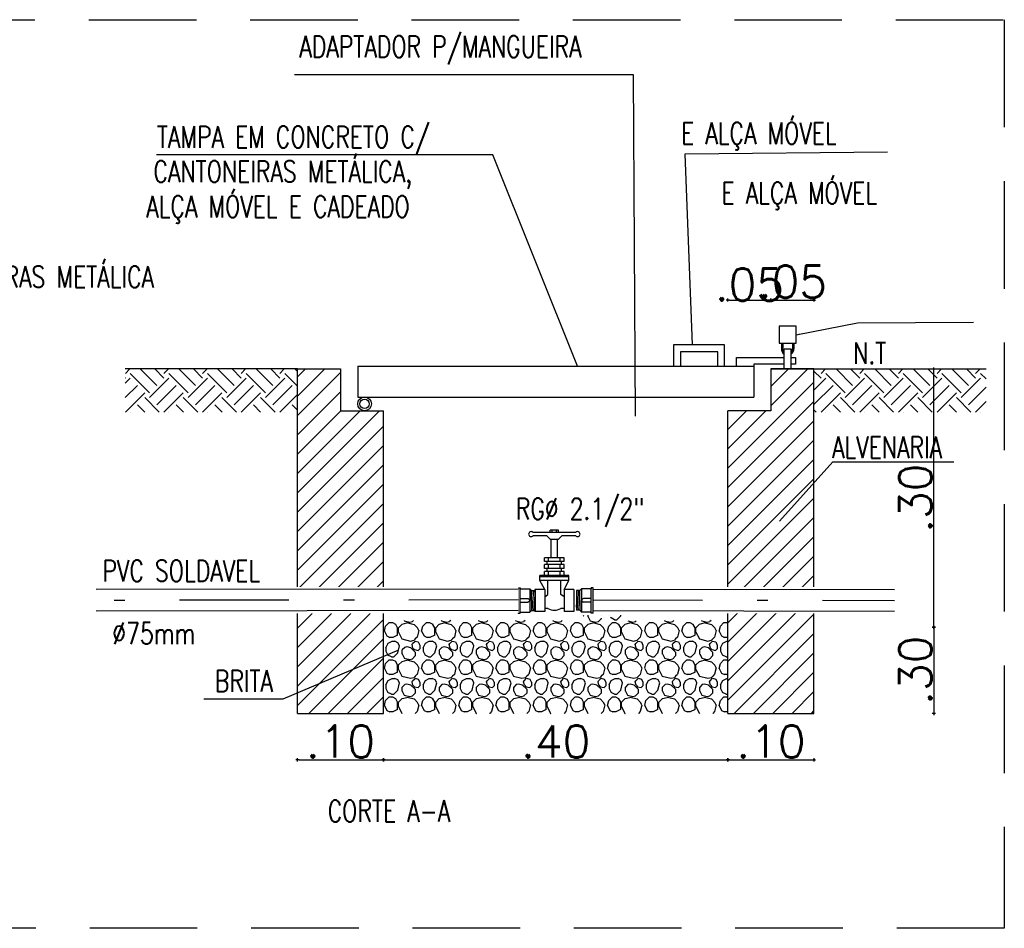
# Model space of a CAD drawing. Header units: millimetres. Extents: x -15 to 153, y -141 to 37.
# Tile 4 of 98: x 4 to 13, y -127 to -119. Entities that reach past the tile are written whole.
import ezdxf
from ezdxf.enums import TextEntityAlignment as Align

# ---------------------------------------------------------------- set-up
doc = ezdxf.new("R2010")
doc.units = ezdxf.units.MM
doc.header["$MEASUREMENT"] = 0
doc.linetypes.add('DASHDOT', pattern=[25.4, 12.7, -6.35, 0, -6.35])
doc.linetypes.add('HIDDEN', pattern=[0.375, 0.25, -0.125])
doc.layers.get('0').update_dxf_attribs({"color": 5, "lineweight": 20})
for name, color, linetype in [('EIXO', 253, 'Continuous'), ('HACHURA', 8, 'Continuous'), ('I-AGUA FRIA', 5, 'Continuous'), ('I-ARQ', 8, 'Continuous'), ('I-NORMO_INST', 4, 'Continuous'), ('I-ÁGUA', 5, 'Continuous'), ('QUANT', 9, 'Continuous')]:
    doc.layers.add(name, color=color, linetype=linetype)
doc.styles.add('25', font='ROMANS.SHX', dxfattribs={"width": 0.7, "height": 0.05})
doc.styles.add('50', font='ROMANS.SHX', dxfattribs={"width": 0.7, "height": 0.1})
doc.styles.add('romans', font='romans')
doc.dimstyles.new('10', dxfattribs={"dimtxt": 0.1, "dimasz": 0.03, "dimexe": 0.18, "dimexo": 0.06, "dimgap": 0.025, "dimtad": 1, "dimzin": 0, "dimdsep": 46, "dimtxsty": '50', "dimblk": 'DOT', "dimblk1": 'DOT', "dimblk2": 'CRUZ', "dimcen": 0.09, "dimse1": 1, "dimse2": 1, "dimclrt": 253, "dimadec": 0, "dimazin": 0, "dimtfac": 1, "dimtix": 1, "dimtmove": 2, "dimatfit": 3, "dimfxl": 0.18, "dimtolj": 1, "dimtzin": 0, "dimarcsym": 0})
doc.dimstyles.new('DOT12.5', dxfattribs={"dimtxt": 0.025, "dimasz": 0.015, "dimexe": 0.1, "dimexo": 0.68, "dimgap": 0.02, "dimtad": 1, "dimzin": 4, "dimdsep": 46, "dimtxsty": 'romans', "dimblk1": 'DOT', "dimblk2": 'DOT', "dimsah": 1, "dimcen": 0.09, "dimse1": 1, "dimse2": 1, "dimclrd": 256, "dimclrt": 256, "dimadec": 0, "dimazin": 0, "dimtfac": 1, "dimtmove": 2, "dimatfit": 3, "dimldrblk": 'DOT', "dimfxl": 1, "dimtolj": 1, "dimtzin": 4, "dimarcsym": 0})

# ---------------------------------------------------------------- blocks, each defined once
blk = doc.blocks.new('_DOT')
at = {"color": 0, "linetype": 'ByBlock', "lineweight": -2}
blk.add_line((-0.5, 0), (-1, 0), dxfattribs=at)
at = {"color": 0, "linetype": 'ByBlock', "const_width": 0.5}
blk.add_lwpolyline([(-0.25, 0, 1), (0.25, 0, 1)], format="xyb", close=True, dxfattribs=at)
blk = doc.blocks.new('CRUZ')
for p, q in [((-2.04, 0), (2.04, 0)), ((-1.44, -1.44), (1.44, 1.44)), ((0, 1.97), (0, -1.97))]:
    blk.add_line(p, q)
blk = doc.blocks.new('DOT')
for p, q in [((-1, 0), (1, 0)), ((0, 1), (0, -1))]:
    blk.add_line(p, q)
blk.add_circle((0, 0), 0.35)
blk = doc.blocks.new('*D3547')
at = {"layer": 'Defpoints', "color": 0, "transparency": 16777216}
for p in [(6.8698, -125.3556), (7.6698, -125.3556), (7.6698, -125.7864)]:
    blk.add_point(p, dxfattribs=at)
at = {"layer": 'I-NORMO_INST', "lineweight": -2, "transparency": 16777216}
blk.add_line((6.8848, -125.7864), (7.6548, -125.7864), dxfattribs=at)
at = {"layer": 'I-NORMO_INST', "lineweight": -2, "transparency": 16777216, "xscale": 0.015, "yscale": 0.015, "zscale": 0.015, "rotation": 180}
blk.add_blockref('DOT', (6.8698, -125.7864), dxfattribs=at)
at = {"layer": 'I-NORMO_INST', "lineweight": -2, "transparency": 16777216, "xscale": 0.015, "yscale": 0.015, "zscale": 0.015}
blk.add_blockref('DOT', (7.6698, -125.7864), dxfattribs=at)
at = {"layer": 'I-NORMO_INST', "transparency": 16777216, "insert": (7.2698, -125.6164), "char_height": 0.3, "attachment_point": 5, "style": 'romans'}
blk.add_mtext('\\A1;.10', dxfattribs=at)
blk = doc.blocks.new('*D3548')
at = {"layer": 'Defpoints', "color": 0, "transparency": 16777216}
for p in [(7.6698, -125.3556), (10.8698, -125.3556), (10.8698, -125.7864)]:
    blk.add_point(p, dxfattribs=at)
at = {"layer": 'I-NORMO_INST', "lineweight": -2, "transparency": 16777216}
blk.add_line((7.6848, -125.7864), (10.8548, -125.7864), dxfattribs=at)
at = {"layer": 'I-NORMO_INST', "lineweight": -2, "transparency": 16777216, "xscale": 0.015, "yscale": 0.015, "zscale": 0.015, "rotation": 180}
blk.add_blockref('DOT', (7.6698, -125.7864), dxfattribs=at)
at = {"layer": 'I-NORMO_INST', "lineweight": -2, "transparency": 16777216, "xscale": 0.015, "yscale": 0.015, "zscale": 0.015}
blk.add_blockref('DOT', (10.8698, -125.7864), dxfattribs=at)
at = {"layer": 'I-NORMO_INST', "transparency": 16777216, "insert": (9.2698, -125.6164), "char_height": 0.3, "attachment_point": 5, "style": 'romans'}
blk.add_mtext('\\A1;.40', dxfattribs=at)
blk = doc.blocks.new('*D3549')
at = {"layer": 'Defpoints', "color": 0, "transparency": 16777216}
for p in [(10.8698, -125.3556), (11.6698, -125.3556), (11.6698, -125.7864)]:
    blk.add_point(p, dxfattribs=at)
at = {"layer": 'I-NORMO_INST', "lineweight": -2, "transparency": 16777216}
blk.add_line((10.8848, -125.7864), (11.6548, -125.7864), dxfattribs=at)
at = {"layer": 'I-NORMO_INST', "lineweight": -2, "transparency": 16777216, "xscale": 0.015, "yscale": 0.015, "zscale": 0.015, "rotation": 180}
blk.add_blockref('DOT', (10.8698, -125.7864), dxfattribs=at)
at = {"layer": 'I-NORMO_INST', "lineweight": -2, "transparency": 16777216, "xscale": 0.015, "yscale": 0.015, "zscale": 0.015}
blk.add_blockref('DOT', (11.6698, -125.7864), dxfattribs=at)
at = {"layer": 'I-NORMO_INST', "transparency": 16777216, "insert": (11.2698, -125.6164), "char_height": 0.3, "attachment_point": 5, "style": 'romans'}
blk.add_mtext('\\A1;.10', dxfattribs=at)
blk = doc.blocks.new('*D3545')
at = {"layer": 'Defpoints', "color": 0, "transparency": 16777216}
for p in [(10.8698, -124.5556), (10.8698, -125.3556), (12.7831, -125.3556)]:
    blk.add_point(p, dxfattribs=at)
at = {"layer": 'I-NORMO_INST', "lineweight": -2, "transparency": 16777216}
blk.add_line((12.7831, -124.5706), (12.7831, -125.3406), dxfattribs=at)
at = {"layer": 'I-NORMO_INST', "lineweight": -2, "transparency": 16777216, "xscale": 0.015, "yscale": 0.015, "zscale": 0.015}
for p, rotation in [((12.7831, -124.5556), 90), ((12.7831, -125.3556), 270)]:
    blk.add_blockref('DOT', p, dxfattribs=dict(at, rotation=rotation))
at = {"layer": 'I-NORMO_INST', "transparency": 16777216, "insert": (12.6131, -124.9556), "char_height": 0.3, "attachment_point": 5, "rotation": 90, "style": 'romans'}
blk.add_mtext('\\A1;.30', dxfattribs=at)
blk = doc.blocks.new('*D3550')
at = {"layer": 'Defpoints', "color": 0, "transparency": 16777216}
for p in [(11.2698, -121.5149), (11.2698, -122.1556), (10.8698, -122.5445)]:
    blk.add_point(p, dxfattribs=at)
at = {"layer": 'I-NORMO_INST', "lineweight": -2, "transparency": 16777216}
blk.add_line((10.8848, -121.5149), (11.2548, -121.5149), dxfattribs=at)
at = {"layer": 'I-NORMO_INST', "lineweight": -2, "transparency": 16777216, "xscale": 0.015, "yscale": 0.015, "zscale": 0.015, "rotation": 180}
blk.add_blockref('DOT', (10.8698, -121.5149), dxfattribs=at)
at = {"layer": 'I-NORMO_INST', "lineweight": -2, "transparency": 16777216, "xscale": 0.015, "yscale": 0.015, "zscale": 0.015}
blk.add_blockref('DOT', (11.2698, -121.5149), dxfattribs=at)
at = {"layer": 'I-NORMO_INST', "transparency": 16777216, "insert": (11.0698, -121.3709), "char_height": 0.3, "attachment_point": 5, "style": 'romans'}
blk.add_mtext('\\A1;.05', dxfattribs=at)
blk = doc.blocks.new('*D3551')
at = {"layer": 'Defpoints', "color": 0, "transparency": 16777216}
for p in [(11.6698, -121.5149), (11.2698, -122.1556), (11.6698, -122.1556)]:
    blk.add_point(p, dxfattribs=at)
at = {"layer": 'I-NORMO_INST', "lineweight": -2, "transparency": 16777216}
blk.add_line((11.2848, -121.5149), (11.6548, -121.5149), dxfattribs=at)
at = {"layer": 'I-NORMO_INST', "lineweight": -2, "transparency": 16777216, "xscale": 0.015, "yscale": 0.015, "zscale": 0.015, "rotation": 180}
blk.add_blockref('DOT', (11.2698, -121.5149), dxfattribs=at)
at = {"layer": 'I-NORMO_INST', "lineweight": -2, "transparency": 16777216, "xscale": 0.015, "yscale": 0.015, "zscale": 0.015}
blk.add_blockref('DOT', (11.6698, -121.5149), dxfattribs=at)
at = {"layer": 'I-NORMO_INST', "transparency": 16777216, "insert": (11.4698, -121.3444), "char_height": 0.3, "attachment_point": 5, "style": 'romans'}
blk.add_mtext('\\A1;.05', dxfattribs=at)
blk = doc.blocks.new('ada50x112')
h = blk.add_hatch()
h.set_pattern_fill('ANSI31', color=8, scale=0.033333, angle=320, style=0)
h.set_pattern_definition([(5, (66.3676523, -10.842768), (-0.00036314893, 0.00415081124), [])])
h.paths.add_polyline_path([(-0.025, 0), (0, 0), (0.025, 0), (0.025, 0.0085), (0, 0.0085), (-0.025, 0.0085)])
for p, q in [((0.0318, 0.042), (-0.0318, 0.042)), ((-0.0318, 0.042), (-0.0318, 0.0373)), ((-0.0318, 0.0373), (-0.0293, 0.0373)), ((-0.0293, 0.0373), (-0.0293, 0.0132)), ((0.0293, 0.0373), (0.0293, 0.0132)), ((0.0318, 0.0373), (0.0293, 0.0373)), ((0.0318, 0.042), (0.0318, 0.0373)), ((-0.025, 0.0085), (-0.0293, 0.0132)), ((-0.025, 0.0085), (-0.025, 0)), ((-0.025, 0), (0.025, 0)), ((0.025, 0.0085), (0.0293, 0.0132)), ((0.025, 0.0085), (0.025, 0))]:
    blk.add_line(p, q)
at = {"color": 8}
for p, q in [((0.0293, 0.0373), (-0.0318, 0.0373)), ((-0.0047, 0.0373), (-0.0047, 0.0175)), ((0.0047, 0.0373), (0.0047, 0.0175)), ((-0.0293, 0.0132), (0.0293, 0.0132)), ((0, 0.0085), (-0.025, 0.0085)), ((0, 0.0085), (0.025, 0.0085))]:
    blk.add_line(p, q, dxfattribs=at)
for start, end in [(184.7496, 270), (270, 355.2504)]:
    blk.add_arc((0, 0.0179), 0.00473, start, end, dxfattribs=at)
blk = doc.blocks.new('*U3535')
at = {"layer": 'QUANT', "color": 1, "style": '25', "flags": 1}
for tag, p in [('DESCRICAO1', (-0.1097, -0.1089)), ('MARCA', (-0.1097, -0.1881))]:
    blk.add_attdef(tag, text='', height=0.05, dxfattribs=at).set_placement(p, align=Align.CENTER)
at = {"color": 2}
blk.add_wipeout([(0, -0.0153), (-0.4904, -0.0158), (-0.4905, 0.0147), (0, 0.0153)], dxfattribs=at)
for p, q in [((0, 0.0125), (-0.4905, 0.0119)), ((0, -0.0125), (-0.4904, -0.0131))]:
    blk.add_line(p, q)
at = {"layer": 'EIXO', "linetype": 'DASHDOT', "ltscale": 0.01}
blk.add_line((0, 0), (-0.4904, -0.0006), dxfattribs=at)
blk = doc.blocks.new('*U3536')
at = {"layer": 'QUANT', "color": 1, "style": '25', "flags": 1}
for tag, p in [('DESCRICAO1', (-0.1032, -0.1089)), ('MARCA', (-0.1032, -0.1881))]:
    blk.add_attdef(tag, text='', height=0.05, dxfattribs=at).set_placement(p, align=Align.CENTER)
at = {"color": 2}
blk.add_wipeout([(0, 0.0153), (0.3502, 0.0147), (0.3502, -0.0159), (0, -0.0153)], dxfattribs=at)
for p, q in [((0, 0.0125), (0.3502, 0.0119)), ((0, -0.0125), (0.3502, -0.0131))]:
    blk.add_line(p, q)
at = {"layer": 'EIXO', "linetype": 'DASHDOT', "ltscale": 0.01}
blk.add_line((0, 0), (0.3502, -0.0006), dxfattribs=at)
blk = doc.blocks.new('*D3546')
at = {"layer": 'Defpoints', "color": 0, "transparency": 16777216}
for p in [(11.6698, -122.1556), (12.7831, -122.1556), (12.0582, -124.5556)]:
    blk.add_point(p, dxfattribs=at)
at = {"layer": 'I-NORMO_INST', "lineweight": -2, "transparency": 16777216}
blk.add_line((12.7831, -124.5406), (12.7831, -122.1706), dxfattribs=at)
at = {"layer": 'I-NORMO_INST', "lineweight": -2, "transparency": 16777216, "xscale": 0.015, "yscale": 0.015, "zscale": 0.015}
for p, rotation in [((12.7831, -122.1556), 90), ((12.7831, -124.5556), 270)]:
    blk.add_blockref('DOT', p, dxfattribs=dict(at, rotation=rotation))
at = {"layer": 'I-NORMO_INST', "transparency": 16777216, "insert": (12.6131, -123.3556), "char_height": 0.3, "attachment_point": 5, "rotation": 90, "style": 'romans'}
blk.add_mtext('\\A1;.30', dxfattribs=at)
blk = doc.blocks.new('*U3534')
at = {"ltscale": 0.3}
for p, q in [((-0.0787, 0.0249), (-0.0787, -0.0249)), ((-0.0749, 0.0249), (-0.0749, 0.0086)), ((-0.0229, 0.0168), (-0.0288, 0.0168)), ((-0.0288, 0.0168), (-0.0288, -0.0168)), ((-0.0126, 0.0112), (-0.0229, 0.0168)), ((-0.0126, 0.0225), (0.013, 0.0225)), ((-0.0126, 0.0225), (-0.0126, 0.0112)), ((0.013, 0.0225), (0.013, 0.0112)), ((-0.0813, 0.0049), (-0.0813, -0.0049)), ((-0.0787, 0.0049), (-0.0813, 0.0049)), ((-0.0706, 0.0045), (-0.0749, 0.0086)), ((-0.0706, 0.0045), (-0.0706, -0.0037)), ((-0.0494, 0.0113), (-0.0494, -0.0113)), ((-0.045, 0.0113), (-0.0494, 0.0113)), ((-0.0494, 0.0037), (-0.0494, -0.0037)), ((-0.045, 0.0113), (-0.045, -0.0113)), ((-0.045, 0.0084), (-0.045, -0.0084)), ((-0.0413, 0.0084), (-0.045, 0.0084)), ((-0.0413, 0.0113), (-0.0413, -0.0113)), ((-0.0369, 0.0113), (-0.0413, 0.0113)), ((-0.0369, 0.0113), (-0.0369, -0.0113)), ((-0.0332, 0.0084), (-0.0369, 0.0084)), ((-0.0332, 0.0113), (-0.0332, -0.0113)), ((-0.0288, 0.0113), (-0.0332, 0.0113)), ((-0.0126, 0.0112), (0.013, 0.0112)), ((0.0096, 0.0112), (0.0096, 0.0075)), ((-0.0787, -0.0049), (-0.0813, -0.0049)), ((-0.0706, -0.0045), (-0.0749, -0.0086)), ((-0.0749, -0.0086), (-0.0749, -0.0249)), ((-0.0706, -0.0037), (-0.0706, -0.0045)), ((-0.045, -0.0113), (-0.0494, -0.0113)), ((-0.0413, -0.0084), (-0.045, -0.0084)), ((-0.0369, -0.0113), (-0.0413, -0.0113)), ((-0.0332, -0.0084), (-0.0369, -0.0084)), ((-0.0288, -0.0113), (-0.0332, -0.0113)), ((-0.0126, -0.0112), (-0.0229, -0.0168)), ((-0.0126, -0.0112), (-0.0126, -0.0225)), ((-0.0126, -0.0112), (0.013, -0.0112)), ((0.0096, -0.0075), (0.0096, -0.0112)), ((0.013, -0.0112), (0.013, -0.0225)), ((-0.0229, -0.0168), (-0.0288, -0.0168)), ((-0.0126, -0.0225), (0.013, -0.0225))]:
    blk.add_line(p, q, dxfattribs=at)
for centre, radius, start, end in [((-0.0768, 0.027), 0.00288, 310.5856, 229.4144), ((-0.0044, 0), 0.0159, 331.9275, 28.0725), ((-0.0768, -0.027), 0.00288, 130.5856, 49.4144)]:
    blk.add_arc(centre, radius, start, end, dxfattribs=at)
at = {"layer": 'I-ÁGUA', "color": 8, "ltscale": 0.01}
for p, q in [((-0.027, 0.0168), (-0.027, -0.0168)), ((-0.0229, 0.0168), (-0.0229, -0.0168)), ((-0.0494, 0.0037), (-0.0706, 0.0037)), ((-0.0065, 0.0075), (-0.0229, 0.0075)), ((-0.0039, 0.0112), (-0.0065, 0.0075)), ((-0.0494, -0.0037), (-0.0706, -0.0037)), ((-0.0065, -0.0075), (-0.0229, -0.0075)), ((-0.0039, -0.0112), (-0.0065, -0.0075))]:
    blk.add_line(p, q, dxfattribs=at)
at = {"layer": 'I-ÁGUA', "color": 8, "linetype": 'DASHDOT', "ltscale": 0.01}
for p, q in [((-0.0787, 0.0026), (-0.0813, 0.0026)), ((-0.045, 0.0067), (-0.0494, 0.0067)), ((-0.0369, 0.0067), (-0.0413, 0.0067)), ((-0.0288, 0.0067), (-0.0332, 0.0067)), ((-0.0787, -0.0026), (-0.0813, -0.0026)), ((-0.045, -0.007), (-0.0494, -0.007)), ((-0.0369, -0.007), (-0.0413, -0.007)), ((-0.0288, -0.007), (-0.0332, -0.007))]:
    blk.add_line(p, q, dxfattribs=at)

msp = doc.modelspace()

# ---------------------------------------------------------------- hatches: boundary and pattern name
at = {"layer": 'I-ARQ'}
h = msp.add_hatch(dxfattribs=at)
h.set_pattern_fill('EARTH', color=256, scale=0.04, angle=45, style=0)
h.set_pattern_definition([(45, (5.2698, -122.55557), (3e-17, 0.35921), [0.254, -0.254]), (45, (5.20246, -122.48821), (3e-17, 0.35921), [0.254, -0.254]), (45, (5.1351, -122.42086), (3e-17, 0.35921), [0.254, -0.254]), (135, (5.1351, -122.37596), (-0.35921, 3e-17), [0.254, -0.254]), (135, (5.20246, -122.3086), (-0.35921, 3e-17), [0.254, -0.254]), (135, (5.2698, -122.24126), (-0.35921, 3e-17), [0.254, -0.254])])
h.paths.add_polyline_path([(13.2698, -122.1556), (11.6698, -122.1556), (11.6698, -122.5556), (13.2698, -122.5556)])
h.paths.add_polyline_path([(6.8698, -122.1556), (5.2698, -122.1556), (5.2698, -122.5556), (6.8698, -122.5556)])
h = msp.add_hatch(dxfattribs=at)
h.set_pattern_fill('ANSI31', color=256, scale=0.04, style=0)
h.set_pattern_definition([(45, (-10926.87419, -7559.59975), (-0.0898025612, 0.0898025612), [])])
h.paths.add_polyline_path([(7.6698, -122.5445), (7.2698, -122.5445), (7.2698, -122.1556), (6.8698, -122.1556), (6.8698, -124.1833), (7.6698, -124.1833)])
h.paths.add_polyline_path([(6.8698, -124.4276), (6.8698, -125.3556), (7.6698, -125.3556), (7.6698, -124.4276)])
h.paths.add_polyline_path([(11.6698, -125.3556), (11.6698, -122.1556), (11.2698, -122.1556), (11.2698, -122.5445), (10.8698, -122.5445), (10.8698, -125.3556)])
h = msp.add_hatch(dxfattribs=at)
h.set_pattern_fill('PEDRA3', color=256, scale=0.032, style=0, pattern_type=2)
h.set_pattern_definition([(116.565, (7.81768, -125.07262), (-2e-09, 0.3456), [0.031203, -0.741582]), (153.435, (7.74214, -125.1761), (-0.3456, 2e-09), [0.035722, -0.737063]), (63.435, (7.69168, -125.09093), (2e-09, 0.3456), [0.046994, -0.72579]), (75.9638, (7.80088, -125.13985), (-1e-09, 0.3456), [0.069298, -1.355647]), (296.565, (7.99181, -125.0374), (-2e-09, 0.3456), [0.033156, -0.73963]), (345.9638, (7.96202, -125.02995), (-0.3456, -1e-09), [0.030707, -1.39424]), (63.435, (7.93486, -125.06221), (2e-09, 0.3456), [0.011395, -0.76139]), (345.9638, (7.95594, -125.10751), (-0.3456, -1e-09), [0.035973, -1.388973]), (194.0362, (7.88734, -125.08324), (0.3456, -1e-09), [0.02152, -1.403425]), (165.9638, (7.92447, -125.09252), (-0.3456, -1e-09), [0.038268, -1.386677]), (14.0362, (7.91279, -125.19936), (0.3456, -1e-09), [0.025836, -1.39911]), (270, (7.96323, -125.13128), (0.3456, -0.3456), [0.036434, -0.309166]), (296.565, (7.84341, -125.14956), (-2e-09, 0.3456), [0.041463, -0.731322]), (345.9638, (7.861954, -125.18665), (-0.3456, -1e-09), [0.0524, -1.372546]), (14.0362, (7.91917, -125.0298), (0.3456, -1e-09), [0.035144, -1.3898]), (345.9638, (7.83982, -125.00997), (-0.3456, -1e-09), [0.081793, -1.343152]), (296.565, (7.80847, -125.29286), (-2e-09, 0.3456), [0.070108, -0.702677]), (14.0362, (7.842236, -125.21768), (0.3456, -1e-09), [0.04425, -1.380695]), (165.9638, (7.95626, -125.22472), (-0.3456, -1e-09), [0.073286, -1.35166]), (255.9638, (7.99691, -125.27772), (-1e-09, 0.3456), [0.062553, -1.362393]), (180, (7.7547, -125.3414), (-0.3456, -0.3456), [0.026852, -0.318748]), (206.565, (7.79965, -125.31894), (0.3456, 2e-09), [0.050244, -0.72254]), (333.435, (7.69995, -125.32745), (-0.3456, 2e-09), [0.031202, -0.741583]), (296.565, (7.6776, -125.28276), (-2e-09, 0.3456), [0.049964, -0.722822]), (153.435, (7.78343, -125.22046), (-0.3456, 2e-09), [0.032025, -0.74076]), (116.565, (7.79965, -125.25289), (-2e-09, 0.3456), [0.036252, -0.736533]), (180, (7.7548, -125.20614), (-0.3456, -0.3456), [0.035052, -0.310548]), (90, (7.79965, -125.31894), (-0.3456, 0.3456), [0.06605, -0.27955]), (90, (7.80847, -125.29286), (-0.3456, 0.3456), [0.041412, -0.304188]), (135, (7.98456, -125.25302), (3e-17, 0.3456), [0.040015, -0.448737]), (225, (7.84224, -125.21768), (6e-17, 0.3456), [0.047755, -0.440997]), (225, (7.98174, -125.3384), (6e-17, 0.3456), [0.024266, -0.464487]), (116.565, (7.99691, -125.27772), (-2e-09, 0.3456), [0.027623, -0.745162]), (270, (8.00664, -125.06705), (0.3456, -0.3456), [0.03338, -0.31222]), (45, (7.99084, -125.11623), (3e-17, 0.3456), [0.022345, -0.466408]), (45, (7.93996, -125.05202), (3e-17, 0.3456), [0.031207, -0.457545]), (315, (7.94293, -125.0945), (9e-17, 0.3456), [0.0184, -0.470354]), (104.0362, (7.94293, -125.0945), (1e-09, 0.3456), [0.033283, -1.391663]), (45, (7.6891, -125.23678), (3e-17, 0.3456), [0.04333, -0.44542]), (75.9638, (7.6776, -125.28276), (-1e-09, 0.3456), [0.047399, -1.377547]), (270, (7.69168, -125.09093), (0.3456, -0.3456), [0.032176, -0.313424]), (26.565, (7.7127, -125.0489), (0.3456, 2e-09), [0.04055, -0.732235]), (0, (7.74897, -125.03076), (0.3456, 0.3456), [0.026852, -0.318748]), (153.435, (7.80373, -125.04471), (-0.3456, 2e-09), [0.031202, -0.741583]), (296.565, (7.69168, -125.1231), (-2e-09, 0.3456), [0.041386, -0.7314]), (0, (7.74214, -125.1761), (0.3456, 0.3456), [0.02249, -0.32311]), (225, (7.80088, -125.13985), (6e-17, 0.3456), [0.051255, -0.437497]), (90, (7.8434, -125.14956), (-0.3456, 0.3456), [0.038053, -0.307547]), (135, (7.96323, -125.13128), (3e-17, 0.3456), [0.054818, -0.433934]), (225, (7.86646, -125.08846), (6e-17, 0.3456), [0.0326, -0.45615]), (225, (7.96323, -125.16771), (6e-17, 0.3456), [0.035887, -0.452865]), (225, (7.96458, -125.00997), (6e-17, 0.3456), [0.016, -0.47275])])
edge = h.paths.add_edge_path()
edge.add_line((10.8698, -125.3556), (10.8698, -124.4915))
edge.add_line((10.8698, -124.4915), (10.063, -124.4915))
edge.add_line((10.063, -124.4915), (10.063, -124.4959))
edge.add_line((10.063, -124.4959), (9.8833, -124.4959))
edge.add_line((9.8833, -124.4959), (9.8833, -124.4418))
edge.add_line((9.8833, -124.4418), (9.8234, -124.4418))
edge.add_arc((9.7036, -124.2171), 0.2546, 241.92751, 298.07249, ccw=False)
edge.add_line((9.5838, -124.4418), (9.5239, -124.4418))
edge.add_line((9.5239, -124.4418), (9.5239, -124.4959))
edge.add_line((9.5239, -124.4959), (9.3442, -124.4959))
edge.add_line((9.3442, -124.4959), (9.3442, -124.4912))
edge.add_line((9.3442, -124.4912), (7.6698, -124.4912))
edge.add_line((7.6698, -124.4912), (7.6698, -125.3556))
edge.add_line((7.6698, -125.3556), (10.8698, -125.3556))

# ---------------------------------------------------------------- linework, layer by layer
at = {"layer": 'I-AGUA FRIA'}
for p, q in [((11.3673, -121.9169, 2.5854), (11.3673, -121.9669, 2.5854)), ((11.3801, -121.9169, 2.5854), (11.3801, -121.9669, 2.5854)), ((11.4572, -121.9722, 2.5854), (11.3932, -121.9722, 2.5854)), ((11.3932, -122.1556, 2.5854), (11.3932, -121.9722, 2.5854)), ((11.4572, -122.1556, 2.5854), (11.4572, -121.9722, 2.5854)), ((11.4702, -121.9169, 2.5854), (11.4702, -121.9669, 2.5854)), ((11.483, -121.9169, 2.5854), (11.483, -121.9669, 2.5854)), ((10.9494, -122.1285, 2.5854), (10.9494, -122.0474, 2.5854)), ((10.9494, -122.0474, 2.5854), (11.3932, -122.0474, 2.5854)), ((11.4572, -122.0474, 2.5854), (11.4971, -122.0474, 2.5854)), ((11.4971, -122.0474, 2.5854), (11.4971, -122.1114, 2.5854)), ((6.8698, -125.3556, 2.5854), (6.8698, -122.1556, 2.5854)), ((6.8698, -122.1556, 2.5854), (7.2698, -122.1556, 2.5854)), ((7.2698, -122.1556, 2.5854), (7.2698, -122.5445, 2.5854)), ((7.4299, -122.1285, 2.5854), (11.1097, -122.1285, 2.5854)), ((7.4299, -122.1285, 2.5854), (7.4299, -122.4165, 2.5854)), ((11.3932, -122.1114, 2.5854), (11.1097, -122.1114, 2.5854)), ((11.1097, -122.1114, 2.5854), (11.1097, -122.1285, 2.5854)), ((11.1097, -122.1285, 2.5854), (11.1097, -122.4165, 2.5854)), ((11.2698, -122.1556, 2.5854), (11.6698, -122.1556, 2.5854)), ((11.2698, -122.1556, 2.5854), (11.2698, -122.5445, 2.5854)), ((11.6698, -122.1556, 2.5854), (11.2698, -122.1556, 2.5854)), ((11.4971, -122.1114, 2.5854), (11.4572, -122.1114, 2.5854)), ((11.6698, -125.3556, 2.5854), (11.6698, -122.1556, 2.5854)), ((7.4299, -122.4165, 2.5854), (11.1097, -122.4165, 2.5854)), ((7.2698, -122.5445, 2.5854), (7.6698, -122.5445, 2.5854)), ((7.6698, -125.3556, 2.5854), (7.6698, -122.5445, 2.5854)), ((10.8698, -125.3556, 2.5854), (10.8698, -122.5445, 2.5854)), ((11.2698, -122.5445, 2.5854), (10.8698, -122.5445, 2.5854)), ((6.8698, -125.3556, 2.5854), (7.6698, -125.3556, 2.5854)), ((10.8698, -125.3556, 2.5854), (11.6698, -125.3556, 2.5854))]:
    msp.add_line(p, q, dxfattribs=at)
at = {"layer": 'I-AGUA FRIA', "elevation": 2.5854}
msp.add_lwpolyline([(11.3456, -121.9169), (11.5048, -121.9169), (11.5048, -121.7577), (11.3456, -121.7577)], close=True, dxfattribs=at)
for points in [[(10.8395, -122.1285), (10.8395, -121.932), (10.3659, -121.932), (10.3659, -122.1285)], [(10.7755, -122.1285), (10.7755, -121.996), (10.4299, -121.996), (10.4299, -122.1285)]]:
    msp.add_lwpolyline(points, dxfattribs=at)
at = {"layer": 'I-AGUA FRIA'}
for radius in [0.064, 0.0434]:
    msp.add_circle((7.4939, -122.4805, 2.5854), radius, dxfattribs=at)
for radius, start, end in [(0.0579, 176.41958, 236.47512), (0.0451, 176.41958, 224.85357), (0.0579, 303.52488, 3.58042), (0.0451, 315.14643, 3.58042)]:
    msp.add_arc((11.4252, -121.9705, 2.5854), radius, start, end, dxfattribs=at)
at = {"layer": 'I-ARQ'}
for p, q in [((6.8698, -122.1556, 2.5854), (5.2698, -122.1556, 2.5854)), ((11.6698, -122.1556, 2.5854), (13.2698, -122.1556, 2.5854))]:
    msp.add_line(p, q, dxfattribs=at)

# ---------------------------------------------------------------- block references
at = {"layer": 'I-AGUA FRIA'}
for name, p, xscale, yscale, zscale, rotation in [('*U3534', (9.2572, -124.3039, 2.5854), 8, 8, 8, 270), ('ada50x112', (9.0775, -124.3055, 2.5854), -3.698382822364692, 3.698382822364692, 3.698382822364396, 90)]:
    msp.add_blockref(name, p, dxfattribs=dict(at, xscale=xscale, yscale=yscale, zscale=zscale, rotation=rotation))

# ---------------------------------------------------------------- texts
at = {"layer": 'I-NORMO_INST', "style": 'romans', "width": 0.75}
for s, p in [('ADAPTADOR P/MANGUEIRA', (6.8867, -119.2603, 2.5854)), ('E ALÇA MÓVEL', (10.4345, -120.0658, 2.5854)), ('TAMPA EM CONCRETO C/', (5.5624, -120.0996, 2.5854)), ('CANTONEIRAS METÁLICA,', (5.5309, -120.4207, 2.5854)), ('E ALÇA MÓVEL', (10.8103, -120.6204, 2.5854)), (' ALÇA MÓVEL E CADEADO', (5.3611, -120.7469, 2.5854)), ('CANTONEIRAS METÁLICA', (3.1959, -121.3993, 2.5854)), ('N.T', (12.033, -122.109, 2.5854)), ('ALVENARIA', (11.8376, -122.9841, 2.5854)), ('RG%%C 2.1/2"', (8.8982, -123.5549, 2.5854)), ('%%C75mm', (5.1483, -124.7111, 2.5854)), ('BRITA', (6.1012, -125.154, 2.5854))]:
    msp.add_text(s, height=0.2, dxfattribs=at).set_placement(p)
at = {"layer": 'I-NORMO_INST', "color": 6, "style": 'romans', "width": 0.75}
msp.add_text('CORTE A-A', height=0.2, dxfattribs=at).set_placement((7.1503, -126.363, 2.5854))

# ---------------------------------------------------------------- dimensions: what is measured, and where the dimension line sits
at = {"layer": 'I-NORMO_INST'}
for base, p1, p2, picture, middle in [((11.6698, -121.5149, 2.5854), (11.2698, -122.1556, 2.5854), (11.6698, -122.1556, 2.5854), '*D3551', (11.4698, -121.3444, 2.5854)), ((11.2698, -121.5149, 2.5854), (10.8698, -122.5445, 2.5854), (11.2698, -122.1556, 2.5854), '*D3550', (11.0698, -121.3709, 2.5854))]:
    dim = msp.add_linear_dim(base=base, p1=p1, p2=p2, dimstyle='DOT12.5', override={"dimtxt": 0.3, "dimlfac": 0.125}, dxfattribs=at)
    dim.commit()
    dim.dimension.update_dxf_attribs({"geometry": picture, "text_midpoint": middle, "dimtype": 160})
dim = msp.add_linear_dim(base=(12.7831, -125.3556, 2.5854), p1=(10.8698, -124.5556, 2.5854), p2=(10.8698, -125.3556, 2.5854), angle=270, text='.30', dimstyle='DOT12.5', override={"dimtxt": 0.3, "dimlfac": 0.125}, dxfattribs=at)
dim.commit()
dim.dimension.update_dxf_attribs({"geometry": '*D3545', "text_midpoint": (12.6131, -124.9556, 2.5854)})
for base, p1, p2, picture, middle in [((7.6698, -125.7864, 2.5854), (6.8698, -125.3556, 2.5854), (7.6698, -125.3556, 2.5854), '*D3547', (7.2698, -125.6164, 2.5854)), ((10.8698, -125.7864, 2.5854), (7.6698, -125.3556, 2.5854), (10.8698, -125.3556, 2.5854), '*D3548', (9.2698, -125.6164, 2.5854)), ((11.6698, -125.7864, 2.5854), (10.8698, -125.3556, 2.5854), (11.6698, -125.3556, 2.5854), '*D3549', (11.2698, -125.6164, 2.5854))]:
    dim = msp.add_linear_dim(base=base, p1=p1, p2=p2, dimstyle='DOT12.5', override={"dimtxt": 0.3, "dimlfac": 0.125}, dxfattribs=at)
    dim.commit()
    dim.dimension.update_dxf_attribs({"geometry": picture, "text_midpoint": middle})

# ---------------------------------------------------------------- leaders
for points in [[(10.0099, -122.5951, 2.5854), (9.992, -119.4211, 2.5854), (6.8407, -119.4211, 2.5854)], [(10.5417, -121.932, 2.5854), (10.4735, -120.1551, 2.5854), (12.3523, -120.1381, 2.5854)], [(9.4711, -122.1285, 2.5854), (8.6861, -120.1672, 2.5854), (5.5581, -120.1672, 2.5854)], [(11.5048, -121.8373, 2.5854), (12.075, -121.7257, 2.5854), (13.1531, -121.7195, 2.5854)], [(11.3483, -123.5698, 2.5854), (11.8453, -123.0177, 2.5854), (12.9701, -123.0177, 2.5854)], [(7.8085, -124.768, 2.5854), (6.734, -125.2233, 2.5854), (5.999, -125.2233, 2.5854)]]:
    msp.add_leader(points, dimstyle='10', override={"dimgap": 0.03, "dimtad": 0}, dxfattribs=at)

# ---------------------------------------------------------------- next in the draw order: block references
at = {"layer": 'I-AGUA FRIA', "color": 2, "xscale": 8, "yscale": 8, "zscale": 8}
for name, p in [('*U3535', (8.9222, -124.3009, 2.5854)), ('*U3536', (9.6174, -124.3008, 2.5854))]:
    msp.add_blockref(name, p, dxfattribs=at)

# ---------------------------------------------------------------- next in the draw order: linework, layer by layer
at = {"layer": 'HACHURA', "linetype": 'HIDDEN', "ltscale": 4}
msp.add_lwpolyline([(-5.5702, -118.9102), (13.4389, -118.9102), (13.4389, -127.3522), (-5.5702, -127.3522)], close=True, dxfattribs=at)

# ---------------------------------------------------------------- next in the draw order: block references
at = {"layer": 'I-AGUA FRIA', "xscale": 3.698382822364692, "yscale": 3.698382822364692, "zscale": 3.698382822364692, "rotation": 270}
msp.add_blockref('ada50x112', (9.4621, -124.3054, 2.5854), dxfattribs=at)

# ---------------------------------------------------------------- next in the draw order: texts
at = {"layer": 'I-NORMO_INST', "style": 'romans', "width": 0.75}
msp.add_text('PVC SOLDAVEL', height=0.2, dxfattribs=at).set_placement((5.0562, -124.1311, 2.5854))

# ---------------------------------------------------------------- next in the draw order: dimensions: what is measured, and where the dimension line sits
at = {"layer": 'I-NORMO_INST'}
dim = msp.add_linear_dim(base=(12.7831, -122.1556, 2.5854), p1=(12.0582, -124.5556, 2.5854), p2=(11.6698, -122.1556, 2.5854), angle=90, dimstyle='DOT12.5', override={"dimscale": 1, "dimtxt": 0.3, "dimlfac": 0.125}, dxfattribs=at)
dim.commit()
dim.dimension.update_dxf_attribs({"geometry": '*D3546', "text_midpoint": (12.6131, -123.3556, 2.5854)})

doc.saveas('drawing.dxf')
